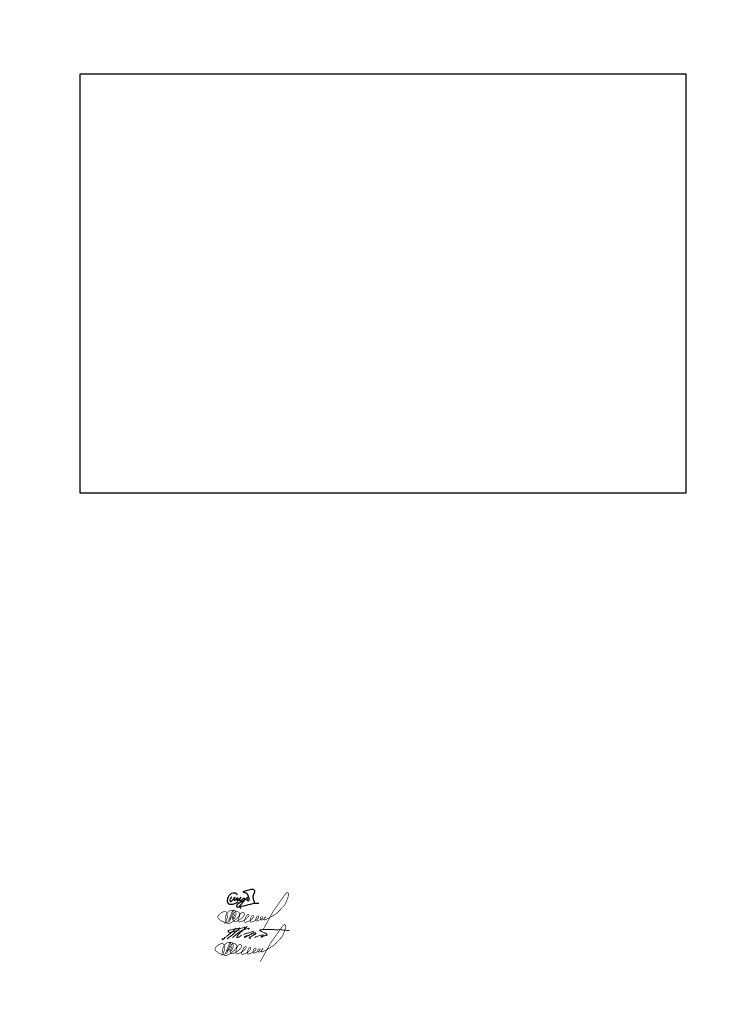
# Model space of a CAD drawing. Header units: millimetres. Extents: x 0 to 420, y 0 to 297.
# Tile 2 of 2: x 210 to 420, y 0 to 297. Entities that reach past the tile are written whole.
import ezdxf

# ---------------------------------------------------------------- set-up
doc = ezdxf.new("R2010")
doc.units = ezdxf.units.MM
doc.linetypes.add('K5LT32770', pattern=[0])
doc.linetypes.add('K5LT_THIN', pattern=[0])
doc.layers.add('Системный слой', color=7, linetype='Continuous')
picture_1 = doc.add_image_def('image1.png', size_in_pixel=(782, 542))

# ---------------------------------------------------------------- blocks, each defined once
blk = doc.blocks.new('U8')
at = {"layer": 'Системный слой', "color": 7, "linetype": 'K5LT32770', "lineweight": 30}
for points, knots in [([(275.6480295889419, 32.93018809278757), (275.5738980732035, 33.08664052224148), (275.4777443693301, 33.21484546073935), (275.3595684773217, 33.31480290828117), (275.2006669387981, 33.44920758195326), (274.9683006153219, 33.52954430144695), (274.7634155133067, 33.56480253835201), (274.4832791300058, 33.61301060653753), (274.1484045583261, 33.55010055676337), (273.8884168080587, 33.43980272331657), (273.5678075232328, 33.30378666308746), (273.2851054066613, 33.00341556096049), (273.0711103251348, 32.7186499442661), (272.8676321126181, 32.44787924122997), (272.6933062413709, 32.11644261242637), (272.6191879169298, 31.78595901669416), (272.5641081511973, 31.54036578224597), (272.5299664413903, 31.26083070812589), (272.5807264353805, 31.01672938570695), (272.6260930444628, 30.79856448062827), (272.712796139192, 30.52847333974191), (272.8691875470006, 30.39173031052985), (273.038755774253, 30.2434659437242), (273.3483937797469, 30.22278592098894), (273.5903403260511, 30.19942290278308), (273.9993368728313, 30.15992908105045), (274.4351583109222, 30.29819433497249), (274.830723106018, 30.43019179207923), (275.1813195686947, 30.5471836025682), (275.5178575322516, 30.70743977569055), (275.8403369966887, 30.91096031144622)], [0, 0, 0, 0, 1, 1, 1, 2, 2, 2, 3, 3, 3, 4, 4, 4, 5, 5, 5, 6, 6, 6, 7, 7, 7, 8, 8, 8, 9, 9, 9, 10, 10, 10, 10]), ([(273.9076475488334, 32.43980420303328), (273.8270821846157, 32.25896263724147), (273.7341336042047, 32.08588597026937), (273.6288018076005, 31.92057420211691), (273.5438988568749, 31.78732424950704), (273.3906127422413, 31.68197958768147), (273.3499560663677, 31.53595938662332), (273.3219653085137, 31.43542937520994), (273.2973362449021, 31.30046702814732), (273.3403406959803, 31.20903679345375), (273.3698558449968, 31.14628568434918), (273.4343941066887, 31.0738873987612), (273.4941866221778, 31.04557549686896), (273.5906331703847, 30.99990782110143), (273.7445077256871, 31.06518509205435), (273.8499553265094, 31.11288308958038), (274.0024346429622, 31.18185533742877), (274.1027235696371, 31.35382595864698), (274.2249547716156, 31.47826716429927), (274.4984287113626, 31.75668565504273), (275.0883858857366, 32.47783931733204), (275.0037997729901, 32.35326586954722), (274.9661659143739, 32.29784093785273), (274.7538908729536, 32.0957215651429), (274.6864925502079, 31.93980494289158), (274.6367240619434, 31.82467248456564), (274.5565584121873, 31.67019873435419), (274.5999542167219, 31.56480549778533), (274.6267981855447, 31.49961088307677), (274.699660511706, 31.41642894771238), (274.7634155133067, 31.39172883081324), (274.851495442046, 31.35760469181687), (274.9846882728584, 31.4346769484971), (275.0807227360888, 31.47826716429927), (275.3565250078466, 31.60345431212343), (275.6259435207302, 32.31813446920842), (275.6672603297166, 32.21865068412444), (275.6924292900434, 32.15804814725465), (275.5755543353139, 31.84195393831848), (275.5711066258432, 31.65134383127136), (275.5685752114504, 31.54285806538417), (275.532653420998, 31.37009790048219), (275.5903373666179, 31.32442123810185), (275.6468660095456, 31.27965939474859), (275.8176305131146, 31.3242181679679), (275.9076445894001, 31.37249809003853), (275.9782297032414, 31.41035709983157), (276.0309891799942, 31.48644229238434), (276.0903366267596, 31.54557475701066), (276.3304507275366, 31.78481906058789), (276.7428406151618, 32.38282576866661), (276.7345664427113, 32.33403512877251), (276.7282136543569, 32.29657439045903), (276.3734614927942, 31.91876553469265), (276.3211055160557, 31.67057457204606), (276.2978868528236, 31.56050762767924), (276.2479532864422, 31.40963981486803), (276.301874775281, 31.32442123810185), (276.3396198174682, 31.26476823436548), (276.4352179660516, 31.20482256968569), (276.5037975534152, 31.18980605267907), (276.6278410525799, 31.16264489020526), (276.7683847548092, 31.31923152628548), (276.8884123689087, 31.40134420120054), (277.0430025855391, 31.50710166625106), (277.1664951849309, 31.65605500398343), (277.3114886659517, 31.7763436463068), (277.3904402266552, 31.84184297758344), (277.4621300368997, 31.92059518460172), (277.5518729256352, 31.96865105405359), (277.5945684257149, 31.99151380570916), (277.6518291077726, 32.02953137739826), (277.6864881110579, 32.02634327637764), (277.7534118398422, 32.02018731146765), (277.7664887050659, 31.84565919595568), (277.773026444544, 31.75711290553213), (277.786162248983, 31.57920328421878), (277.6297679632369, 31.40524716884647), (277.5422575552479, 31.23788290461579), (277.4190230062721, 31.00219597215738), (277.2622462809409, 30.78315339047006), (277.1095658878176, 30.564806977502), (276.892647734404, 30.25459490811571), (276.6850679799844, 29.92423762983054), (276.4076438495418, 29.67057753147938), (276.2433884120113, 29.52039214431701), (276.0799878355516, 29.30190097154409), (275.8691831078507, 29.26673197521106), (275.7787880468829, 29.2516511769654), (275.6473279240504, 29.22794475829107), (275.5807219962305, 29.27634734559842), (275.5241492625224, 29.31745880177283), (275.4929775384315, 29.42096013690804), (275.4749529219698, 29.49750086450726), (275.4457518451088, 29.62150193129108), (275.4841545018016, 29.76920458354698), (275.5230297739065, 29.89173105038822), (275.587802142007, 30.09587957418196), (275.7505928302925, 30.28022507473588), (275.9076445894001, 30.43019179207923), (276.0456321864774, 30.56195438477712), (276.2229755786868, 30.65679268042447), (276.3884131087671, 30.75711438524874), (276.5891200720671, 30.87882355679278), (276.803789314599, 30.97758454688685), (277.0134121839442, 31.08403697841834), (277.1220400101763, 31.13920126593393), (277.2284554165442, 31.2000861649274), (277.3403347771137, 31.24749827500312), (277.4920439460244, 31.31178941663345), (277.6755843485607, 31.31494500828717), (277.8114879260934, 31.40134420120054), (277.9214985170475, 31.47128221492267), (278.0034912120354, 31.58755952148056), (278.0999490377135, 31.68018994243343), (278.332160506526, 31.90318736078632), (278.5094794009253, 32.21521963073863), (278.8018710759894, 32.34365049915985), (278.8424144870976, 32.36145889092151), (278.9169707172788, 32.39327661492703), (278.9268708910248, 32.39172735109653), (278.9410867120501, 32.38950273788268), (278.8227998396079, 32.31665578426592), (278.7730249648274, 32.27634290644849), (278.7166012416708, 32.23064509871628), (278.650818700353, 32.18847365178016), (278.6095636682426, 32.13211235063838), (278.5415747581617, 32.03922808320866), (278.5162949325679, 31.90190337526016), (278.5134099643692, 31.78595901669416), (278.5103946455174, 31.6647759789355), (278.5429027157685, 31.52916170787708), (278.5999482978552, 31.42057494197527), (278.6364679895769, 31.35105938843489), (278.682776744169, 31.25811340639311), (278.7441788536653, 31.22826753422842), (278.8241431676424, 31.1893990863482), (278.9800891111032, 31.22946542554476), (279.0518707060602, 31.28595975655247), (279.1300695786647, 31.34750468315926), (279.157759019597, 31.49473295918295), (279.1768705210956, 31.60326697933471), (279.2056766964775, 31.76685695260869), (279.1430168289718, 31.94516619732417), (279.1095629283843, 32.11288160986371), (279.0798140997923, 32.26202227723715), (279.046863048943, 32.41322133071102), (278.9941784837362, 32.55518864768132), (278.9292453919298, 32.73016165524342), (278.8308969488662, 32.89430621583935), (278.734563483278, 33.05518790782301), (278.6574988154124, 33.18388974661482), (278.6019521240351, 33.34510778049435), (278.4845638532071, 33.43018735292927), (278.4184448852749, 33.47810843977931), (278.3319702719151, 33.50387457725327), (278.253794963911, 33.53595642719), (278.1227014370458, 33.58975503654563), (277.985481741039, 33.62866451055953), (277.8499494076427, 33.67057161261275), (277.7162270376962, 33.7119190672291), (277.5776204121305, 33.73843050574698), (277.4461038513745, 33.78595605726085), (277.3812478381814, 33.80939278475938), (277.2613921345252, 33.83290107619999), (277.2537964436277, 33.86287902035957), (277.24478561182, 33.89844210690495), (277.3930904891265, 33.94970140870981), (277.4653345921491, 33.98787883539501), (277.6149589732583, 34.0669479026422), (277.7782167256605, 34.11949743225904), (277.9364877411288, 34.18018624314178), (278.4340455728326, 34.37097413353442), (278.9427858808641, 34.55253216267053), (279.4653316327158, 34.65133939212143), (279.6936322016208, 34.69450833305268), (279.9358690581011, 34.79072621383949), (280.1576383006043, 34.74749309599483), (280.2822756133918, 34.7231954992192), (280.4206402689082, 34.67818867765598), (280.5230223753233, 34.60326254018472), (280.6208881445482, 34.53164158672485), (280.728550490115, 34.42593867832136), (280.7634066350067, 34.31480142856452), (280.7955888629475, 34.21218984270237), (280.7576062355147, 34.08300773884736), (280.744175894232, 33.96864809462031), (280.7185172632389, 33.75016430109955), (280.6768077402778, 33.52518036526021), (280.5903299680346, 33.32441827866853), (280.5324038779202, 33.18994022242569), (280.4103895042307, 33.07882449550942), (280.3691764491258, 32.93980346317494), (280.3394852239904, 32.83964819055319), (280.3412283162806, 32.72848740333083), (280.3307149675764, 32.62249624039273), (280.3173977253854, 32.48823740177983), (280.2959124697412, 32.35240589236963), (280.3018688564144, 32.21865068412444), (280.3089162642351, 32.06039576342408), (280.3450230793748, 31.90056699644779), (280.3884071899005, 31.74749753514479), (280.4236728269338, 31.62307197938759), (280.4777692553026, 31.50376638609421), (280.5230223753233, 31.3821134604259), (280.5612122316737, 31.27944854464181), (280.604908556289, 31.17859716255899), (280.6384068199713, 31.074421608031), (280.6678934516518, 30.98272174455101), (280.7027443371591, 30.89029219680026), (280.71532978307, 30.79557586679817), (280.727462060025, 30.70427002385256), (280.727462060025, 30.6113214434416), (280.71532978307, 30.51673012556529)], [0, 0, 0, 0, 1, 1, 1, 2, 2, 2, 3, 3, 3, 4, 4, 4, 5, 5, 5, 6, 6, 6, 7, 7, 7, 8, 8, 8, 9, 9, 9, 10, 10, 10, 11, 11, 11, 12, 12, 12, 13, 13, 13, 14, 14, 14, 15, 15, 15, 16, 16, 16, 17, 17, 17, 18, 18, 18, 19, 19, 19, 20, 20, 20, 21, 21, 21, 22, 22, 22, 23, 23, 23, 24, 24, 24, 25, 25, 25, 26, 26, 26, 27, 27, 27, 28, 28, 28, 29, 29, 29, 30, 30, 30, 31, 31, 31, 32, 32, 32, 33, 33, 33, 34, 34, 34, 35, 35, 35, 36, 36, 36, 37, 37, 37, 38, 38, 38, 39, 39, 39, 40, 40, 40, 41, 41, 41, 42, 42, 42, 43, 43, 43, 44, 44, 44, 45, 45, 45, 46, 46, 46, 47, 47, 47, 48, 48, 48, 49, 49, 49, 50, 50, 50, 51, 51, 51, 52, 52, 52, 53, 53, 53, 54, 54, 54, 55, 55, 55, 56, 56, 56, 57, 57, 57, 58, 58, 58, 59, 59, 59, 60, 60, 60, 61, 61, 61, 62, 62, 62, 63, 63, 63, 64, 64, 64, 65, 65, 65, 66, 66, 66, 67, 67, 67, 68, 68, 68, 69, 69, 69, 70, 70, 70, 71, 71, 71, 71]), ([(276.8114894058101, 28.85327104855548), (276.5715540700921, 29.02453704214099), (276.427323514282, 29.17197272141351), (276.3787977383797, 29.29557808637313), (276.2545476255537, 29.61206927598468), (277.38218914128, 29.6264211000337), (277.8884108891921, 29.77634660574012), (278.5814720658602, 29.98160753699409), (279.2759591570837, 30.19543275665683), (279.9845616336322, 30.3340380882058), (280.4199317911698, 30.41919814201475), (280.8600706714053, 30.53038100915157), (281.3018673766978, 30.53596086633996), (281.5478266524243, 30.53906731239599), (281.7946211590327, 30.52304169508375), (282.0422508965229, 30.48788401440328)], [0, 0, 0, 0, 1, 1, 1, 2, 2, 2, 3, 3, 3, 4, 4, 4, 5, 5, 5, 5])]:
    blk.add_open_spline(points, degree=3, knots=knots, dxfattribs=at)
blk = doc.blocks.new('U9')
at = {"layer": 'Системный слой', "color": 7, "linetype": 'K5LT_THIN', "const_width": 0.18}
for points in [[(274.0496485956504, 17.59320270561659), (273.6694851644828, 16.62952065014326), (273.5900524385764, 16.44735359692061), (273.5302286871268, 16.24286150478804), (273.527079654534, 16.16421263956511), (273.5333777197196, 16.09499763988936), (273.5837543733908, 16.05724715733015), (273.6939380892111, 16.07297694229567), (273.7978320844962, 16.17679446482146), (273.9489537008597, 16.34668403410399), (274.0245059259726, 16.48510902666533), (274.0685845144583, 16.59522246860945), (274.3378413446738, 17.36682962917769), (274.3773666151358, 17.63769310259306), (274.3604248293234, 17.91420393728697), (274.2898329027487, 18.28264885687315), (274.2149782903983, 18.44721036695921), (274.0852354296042, 18.59182655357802), (273.9055813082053, 18.68159055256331), (273.6061633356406, 18.72148620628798), (273.3217178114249, 18.72148620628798), (273.0023418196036, 18.70153587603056), (272.6979301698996, 18.63172220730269), (272.5132907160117, 18.54694699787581), (272.2438178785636, 18.37240784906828), (271.9493852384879, 18.15797805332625), (271.8046696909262, 17.97845506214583), (271.615036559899, 17.67924505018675), (271.4635329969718, 17.41015260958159), (271.3180032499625, 17.02235102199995), (271.2165771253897, 16.68743097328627), (271.1759134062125, 16.35032587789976), (271.1994441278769, 15.84086668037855), (271.2465055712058, 15.40194457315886), (271.3641505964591, 15.03356945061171), (271.4818042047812, 14.89248537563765), (271.6700413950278, 14.77491861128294), (271.8504431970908, 14.72788893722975), (272.0073061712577, 14.72788893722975), (272.2583001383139, 14.76708119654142), (272.5406602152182, 14.82978575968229), (272.7681151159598, 14.90032284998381), (272.9485088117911, 14.99437719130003), (273.2073462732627, 15.11194395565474), (273.5315330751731, 15.30410861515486), (273.6381440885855, 15.38591545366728), (273.744755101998, 15.48103743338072), (273.9484551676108, 15.64844756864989), (274.5819473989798, 16.17595630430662), (274.8155759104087, 16.40942352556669), (275.0525944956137, 16.68349480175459), (275.2547157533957, 16.97449814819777), (275.3298526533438, 17.16221284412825), (275.3727927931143, 17.41428833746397), (275.3942631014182, 17.66100090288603), (275.367425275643, 17.82190060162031), (275.3244851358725, 17.9828003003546), (275.1903136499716, 18.11688506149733), (275.0453990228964, 18.20806091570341), (274.8414495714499, 18.25632780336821), (274.701902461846, 18.28314774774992), (274.433551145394, 18.28314774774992), (274.3047388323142, 18.28314774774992), (274.2627874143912, 18.27904694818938), (274.2067690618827, 18.26993733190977), (274.165083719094, 18.25301020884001), (274.1168838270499, 18.22958272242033), (274.0856176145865, 18.20094185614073), (274.0022466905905, 18.12022757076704), (273.9292948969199, 18.03300785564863), (273.8160782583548, 17.89425855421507), (273.7085781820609, 17.73444145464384), (273.6194408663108, 17.56151866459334), (273.5407808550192, 17.38859587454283), (273.4314363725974, 17.07648479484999), (273.3555181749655, 16.84228425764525), (273.3290961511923, 16.59458887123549), (273.3477495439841, 16.14724063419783), (273.4015742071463, 15.92930864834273), (273.4755564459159, 15.66593837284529), (273.5541580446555, 15.51807951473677), (273.6251822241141, 15.41890155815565), (273.6889611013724, 15.33239531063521), (273.7436333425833, 15.2891471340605), (273.8169425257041, 15.25120210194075), (273.8585117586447, 15.23841571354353), (273.9384346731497, 15.22121423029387), (274.0113614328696, 15.21963279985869), (274.1223428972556, 15.21963279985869), (274.2317372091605, 15.25131684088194), (274.4093142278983, 15.30359977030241), (274.9861982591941, 15.6012831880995), (275.8079362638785, 16.11432933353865), (276.0981231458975, 16.35250597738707), (276.3000033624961, 16.55226867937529), (276.5434530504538, 16.82916861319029), (276.7639036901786, 17.14530568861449), (276.8799865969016, 17.36162626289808), (276.9027198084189, 17.41183387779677), (276.9168282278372, 17.48230105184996), (276.9135711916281, 17.56036126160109), (276.9038081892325, 17.63191103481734), (276.8773113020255, 17.71965455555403), (276.8336065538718, 17.81383364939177), (276.7871683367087, 17.86979335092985), (276.6950729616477, 17.94673108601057), (276.6352575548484, 17.98336404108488), (276.5522852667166, 18.01228928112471), (276.4770320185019, 18.01807134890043), (276.3882766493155, 18.01614564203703), (276.2686458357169, 18.01035856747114), (276.1798904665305, 17.98336404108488), (276.0969181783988, 17.94673108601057), (276.0255285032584, 17.9100931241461), (275.8907671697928, 17.80692415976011), (275.7636500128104, 17.68966173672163), (275.6836024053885, 17.58271622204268), (275.6257975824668, 17.47680335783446), (275.513428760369, 17.2262843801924), (275.4318273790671, 16.98167210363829), (275.2849598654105, 16.56854223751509), (275.221255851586, 16.29830234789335), (275.1779917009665, 16.03409897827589), (275.1683784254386, 15.69784193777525), (275.1772604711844, 15.54517882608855), (275.2033088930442, 15.41974967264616), (275.232954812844, 15.32876842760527), (275.2564521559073, 15.28179358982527), (275.3034637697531, 15.22894691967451), (275.3401890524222, 15.20105939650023), (275.39600784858, 15.18637728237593), (275.476803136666, 15.18344383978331), (275.5700617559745, 15.19768696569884), (276.1233902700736, 15.36620455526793), (276.7267878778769, 15.63741230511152), (277.5138278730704, 16.15792667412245), (277.7520511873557, 16.38482361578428), (277.9753933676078, 16.62660222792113), (278.1940077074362, 16.91875302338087), (278.263079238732, 17.10282581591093), (278.263079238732, 17.23102372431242), (278.262331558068, 17.28983205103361), (278.2519536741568, 17.33530520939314), (278.2399724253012, 17.36243450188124), (278.2176216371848, 17.39036196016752), (278.1824916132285, 17.42386692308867), (278.1401746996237, 17.4493997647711), (278.105044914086, 17.46456080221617), (278.0688679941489, 17.46653139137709), (277.9989324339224, 17.4620214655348), (277.9290049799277, 17.43384456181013), (277.8622434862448, 17.39465730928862), (277.8001096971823, 17.33574425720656), (277.7315948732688, 17.24976676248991), (277.6225660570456, 17.09685420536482), (277.4992128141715, 16.91423809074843), (277.380429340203, 16.72705226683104), (277.2662072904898, 16.49877345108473), (277.1417573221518, 16.22410350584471), (277.0267210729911, 15.97693699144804), (276.9749487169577, 15.81024527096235), (276.9346838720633, 15.57457798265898), (276.9346838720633, 15.38489275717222), (276.9519413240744, 15.21245389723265), (276.9836147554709, 15.17887907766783), (277.0373233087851, 15.12322365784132), (277.0771060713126, 15.10136264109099), (277.1427460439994, 15.08148216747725), (277.2203174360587, 15.07751106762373), (277.3317061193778, 15.08943432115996), (277.4411087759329, 15.12322365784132), (277.9314811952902, 15.28267663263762), (278.2637606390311, 15.44269829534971), (278.7567501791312, 15.74159895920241), (279.0856066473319, 15.9768621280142), (279.2590456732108, 16.13532232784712), (279.417620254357, 16.32844984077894), (279.5663736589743, 16.5470902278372), (279.6432140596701, 16.68838387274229), (279.6616597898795, 16.81738996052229), (279.6678331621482, 16.90837126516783), (279.664800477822, 16.96436088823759), (279.6405719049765, 17.02035051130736), (279.5966594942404, 17.07331686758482), (279.5254858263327, 17.11720358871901), (279.4785407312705, 17.12628328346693), (279.3876751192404, 17.13082313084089), (279.3346730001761, 17.12930649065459), (279.2604747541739, 17.10358410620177), (279.2059603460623, 17.07180529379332), (279.1650725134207, 17.04002642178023), (279.1144631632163, 16.96698998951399), (279.048856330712, 16.86866014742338), (278.9777906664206, 16.73208099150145), (278.868454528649, 16.49717205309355), (278.8083148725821, 16.33328401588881), (278.7427166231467, 16.09291231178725), (278.7099130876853, 15.83068948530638), (278.6825769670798, 15.59578048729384), (278.6871052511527, 15.46296292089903), (278.7005739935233, 15.39029562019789), (278.7167347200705, 15.32570027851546), (278.7355874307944, 15.27725374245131), (278.7544403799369, 15.22611826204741), (278.7975300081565, 15.1776717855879), (278.916039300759, 15.14806305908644), (279.0937989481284, 15.17497777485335), (279.51492531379, 15.28372430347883), (279.8167196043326, 15.4057111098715), (280.3571444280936, 15.70982509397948), (280.6645224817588, 15.94446467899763), (280.9121430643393, 16.1663079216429), (281.1357842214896, 16.37504052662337), (281.2070909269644, 16.51459300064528), (281.2249217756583, 16.72243761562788), (281.2109213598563, 16.82064270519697), (281.1874986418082, 16.87183802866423), (281.1318708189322, 16.92011492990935), (281.0235481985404, 16.94059407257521), (280.9327905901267, 16.94644599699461), (280.8552022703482, 16.94351756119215), (280.7907920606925, 16.91572480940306), (280.7424844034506, 16.88647031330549), (280.6809323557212, 16.81191223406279), (280.6035187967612, 16.68667268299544), (280.4929776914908, 16.47797005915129), (280.4001594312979, 16.2484190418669), (280.3537543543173, 16.07915311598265), (280.3031867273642, 15.91609823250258), (280.2812181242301, 15.77730899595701), (280.2800796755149, 15.71840589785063), (280.2925513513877, 15.65044307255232), (280.3220229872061, 15.6062670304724), (280.3990376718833, 15.51920699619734), (280.478885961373, 15.45536994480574), (280.561010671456, 15.4371357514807), (280.7321148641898, 15.46904927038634), (280.9921904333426, 15.56707977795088), (281.4323523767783, 15.75222515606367), (281.7684040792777, 15.90721809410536), (282.0355256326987, 16.07655888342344), (282.2509411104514, 16.23442041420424), (282.4106789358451, 16.37954544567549), (282.4563694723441, 16.47339528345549), (282.4563694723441, 16.53934257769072), (282.4233749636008, 16.60528993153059), (282.380218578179, 16.65094768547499), (282.3091529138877, 16.68645315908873), (282.2228570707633, 16.7168900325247), (282.111169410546, 16.72957664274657), (282.0375612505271, 16.72196363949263), (281.9791832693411, 16.7168900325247), (281.9055751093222, 16.6788452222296), (281.8268903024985, 16.56977945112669), (281.79897244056, 16.49115049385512), (281.7786656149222, 16.37447678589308), (281.7786656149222, 16.27301895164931), (281.79897244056, 16.12590342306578), (281.814202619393, 15.99400877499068), (281.8370435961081, 15.9052325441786), (281.8573504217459, 15.8443588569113), (281.887810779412, 15.80631404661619), (281.9233477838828, 15.78095083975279), (281.9868024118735, 15.77080356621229), (282.1314764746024, 15.76826923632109), (282.2812352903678, 15.79109811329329), (282.4411392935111, 15.87226140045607), (282.5832789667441, 15.9610375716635), (282.7620356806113, 16.08360313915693), (282.9215241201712, 16.22336518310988), (283.0687406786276, 16.36312222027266), (283.2625778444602, 16.60340916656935), (283.2944756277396, 16.66225236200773), (283.30673964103, 16.72845410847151), (283.2846627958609, 16.75542372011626), (283.2282291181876, 16.75297420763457), (283.1791570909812, 16.71864610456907), (283.1129022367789, 16.6230202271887), (282.9975834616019, 16.45138954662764), (282.8847158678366, 16.24297624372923), (282.8356438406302, 16.14735537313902), (282.8184693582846, 16.00023978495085), (282.8331926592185, 15.92913400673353), (282.8596480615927, 15.87747472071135), (282.8834779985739, 15.84057735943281), (282.9210339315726, 15.81381725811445), (282.958191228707, 15.80064177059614), (283.0265067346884, 15.7994444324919), (283.0960269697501, 15.82100116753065), (283.3821838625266, 15.9310247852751), (283.9012134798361, 16.16099983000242), (284.5508332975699, 16.54327380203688), (285.7235623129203, 17.19323837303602), (286.3406694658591, 17.57370137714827), (286.750105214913, 17.90846675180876), (287.3456593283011, 18.49120187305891), (288.0445922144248, 19.23560994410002), (288.8936329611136, 20.10900413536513), (289.268204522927, 20.7079030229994), (289.7426653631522, 21.83083349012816), (289.9489825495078, 22.31609189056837), (290.0785177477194, 22.79932975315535), (290.1562305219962, 23.19627588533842), (290.1829851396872, 23.51028775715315), (290.1829851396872, 23.65058356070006), (290.1446977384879, 23.82063775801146), (290.0596152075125, 23.95242768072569), (289.9277284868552, 24.01194935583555), (289.7873337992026, 24.01619988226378), (289.6937428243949, 24.00344341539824), (289.6001435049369, 23.96518408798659), (289.4810193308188, 23.87165355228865), (289.3959367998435, 23.78237348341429), (289.2342711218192, 23.5613034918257), (286.5076943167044, 19.70571225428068), (285.9951623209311, 18.9841031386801), (285.5378924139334, 18.30819665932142), (282.5458307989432, 12.86337410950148)], [(273.6641176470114, 18.55496906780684), (273.4827850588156, 18.53798210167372), (273.4091103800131, 18.50400316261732), (273.2731109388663, 18.37942218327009), (273.1371114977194, 18.12460279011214), (272.7404382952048, 17.10531025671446), (272.2436266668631, 15.78164928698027), (272.0415137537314, 15.34961175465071), (271.9086385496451, 15.19469862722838), (271.601360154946, 15.0314841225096), (271.4590378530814, 14.99860775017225), (271.2486575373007, 14.99616318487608), (270.9893463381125, 15.05483680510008), (270.737371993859, 15.13306164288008), (270.4462626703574, 15.24307029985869), (270.2146282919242, 15.35767864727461), (269.9899984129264, 15.46473395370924), (269.7895637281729, 15.61323141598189), (269.585664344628, 15.7824475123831), (269.3714037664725, 15.95512085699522), (269.1398607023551, 16.12433689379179), (268.9899190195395, 16.27780323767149), (268.9159537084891, 16.39519542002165), (268.8724401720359, 16.54736965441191), (268.8767939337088, 16.70824437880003), (268.9420600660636, 16.8952057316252), (269.0638845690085, 17.0995531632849), (269.4048801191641, 17.50432675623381), (269.7240067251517, 17.80402063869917), (270.0777481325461, 18.02687161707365), (270.5160654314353, 18.21898144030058), (270.8020230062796, 18.30396115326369), (270.9797993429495, 18.3274635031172), (271.0728753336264, 18.32347744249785), (271.1699393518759, 18.30487411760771), (271.3082154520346, 18.24110191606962), (271.4160893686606, 18.16704272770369), (271.5257163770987, 18.03482877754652), (271.6315630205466, 17.80061327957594), (271.6882708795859, 17.42284917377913), (271.7222874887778, 17.13197052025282), (271.7350912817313, 16.74484741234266), (271.7217307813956, 16.53453337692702), (271.661599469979, 16.27080392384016), (271.5750294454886, 15.94614594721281), (271.492140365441, 15.72044133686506), (271.3408194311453, 15.35911047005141), (271.2094395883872, 15.12607228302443), (270.8875544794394, 14.67969184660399)], [(273.6609686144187, 18.54985552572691), (272.3357885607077, 15.13290202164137)], [(272.1663294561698, 16.04075908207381), (273.0751274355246, 16.47896283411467)]]:
    blk.add_lwpolyline(points, dxfattribs=at)
blk = doc.blocks.new('U10')
at = {"layer": 'Системный слой', "color": 7, "linetype": 'K5LT_THIN', "lineweight": 18}
blk.add_arc((253.2757163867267, 46.08685816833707), 32.6329467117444, 306.17976253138, 315.0279867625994, dxfattribs=at)
for points, knots in [([(271.1192205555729, 19.81577042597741), (271.1038658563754, 19.78222842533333), (271.0695479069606, 19.70726162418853), (271.0177368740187, 19.57224515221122), (271.1954487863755, 19.43143747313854), (271.533511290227, 19.73846738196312), (271.8756135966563, 20.17808190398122), (272.5340593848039, 20.60864180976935), (273.1902385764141, 21.19206302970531), (273.9202990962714, 21.75737657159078), (274.6524616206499, 22.37156868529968), (275.0712306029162, 22.79341511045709), (275.2649407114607, 22.9885487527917)], [0, 0, 0, 0, 0.1136526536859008, 0.2540151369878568, 0.3767067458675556, 0.6606791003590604, 1.362779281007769, 2.210229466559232, 2.93150383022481, 4.01501653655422, 4.972839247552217, 5.797245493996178, 5.797245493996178, 5.797245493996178, 5.797245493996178]), ([(276.1205421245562, 22.38479224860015), (275.5905901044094, 22.24182860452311), (274.6896897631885, 21.99879529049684), (273.6918524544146, 21.69097878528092), (273.0372481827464, 21.69406451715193), (272.8065322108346, 22.00236834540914), (272.9502251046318, 22.33503174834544), (273.3505802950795, 22.36671138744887), (273.8314175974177, 22.51399524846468), (274.6642310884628, 22.63306194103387), (275.8218655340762, 22.94826541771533), (276.9390693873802, 22.8302436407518), (277.8824516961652, 23.46451623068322), (278.1505065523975, 23.11486214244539), (278.0120735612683, 23.05934639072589), (277.9054087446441, 23.01657062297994)], [0, 0, 0, 0, 1.640413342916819, 2.788646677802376, 3.181002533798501, 3.475016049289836, 3.785470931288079, 4.050236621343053, 4.60441585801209, 5.320543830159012, 6.566646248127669, 8.105836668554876, 8.942503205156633, 9.01600083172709, 9.26277644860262, 9.26277644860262, 9.26277644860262, 9.26277644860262]), ([(274.1137958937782, 20.14011043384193), (274.5246211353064, 20.48121800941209), (275.2652988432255, 21.09620158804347), (276.3464018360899, 21.86929155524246), (277.3076841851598, 22.49157594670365), (278.2594911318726, 22.67646785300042), (278.8188263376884, 22.88037703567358), (279.1079993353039, 22.92853956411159), (279.1585585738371, 22.90243314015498), (279.1712769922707, 22.82210748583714), (279.0634655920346, 22.75098197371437), (278.994240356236, 22.6664706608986), (278.9411378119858, 22.60713050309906), (278.9292407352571, 22.59383595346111)], [0, 0, 0, 0, 1.600080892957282, 2.884789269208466, 3.99916787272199, 4.989608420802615, 5.748813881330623, 5.808954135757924, 5.844678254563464, 5.908099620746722, 6.008556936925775, 6.193432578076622, 6.246810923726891, 6.246810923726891, 6.246810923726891, 6.246810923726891]), ([(276.6640790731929, 21.78869819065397), (276.4389057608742, 21.56321254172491), (276.057940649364, 21.18171899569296), (275.61594647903, 20.70404633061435), (275.2476012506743, 19.64783828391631), (276.1659147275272, 20.3089418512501), (276.873760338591, 20.81852737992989)], [0, 0, 0, 0, 0.943721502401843, 1.596658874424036, 2.060412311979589, 3.620108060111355, 3.620108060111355, 3.620108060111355, 3.620108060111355]), ([(278.5510920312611, 23.49756201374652), (278.2589926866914, 23.21224578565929), (277.6726171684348, 22.63948705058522), (277.0598766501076, 22.09502426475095), (276.7523690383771, 21.8217822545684)], [0, 0, 0, 0, 1.224779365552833, 2.458686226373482, 2.458686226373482, 2.458686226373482, 2.458686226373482]), ([(277.4806576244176, 21.09412648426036), (277.792158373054, 21.20423383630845), (278.3023451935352, 21.38457150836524), (279.0154256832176, 21.59307655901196), (279.5777253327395, 21.72639265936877), (280.0411850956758, 21.88241428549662), (280.382002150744, 21.96322784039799), (280.6692028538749, 21.80596128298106), (280.4570061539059, 21.47784029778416), (279.9266116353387, 21.23918006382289), (279.018906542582, 20.72256358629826), (278.4398368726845, 20.57075089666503), (277.6277375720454, 20.06532659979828), (278.1014901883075, 20.64518364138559), (278.7685446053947, 20.68500086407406), (279.8234815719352, 21.26656729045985), (280.4961423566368, 21.51850972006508), (281.3229539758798, 21.59349496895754), (281.0588701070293, 21.11387511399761), (280.6206183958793, 21.0573831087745), (280.23135873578, 20.59238921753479), (279.6825564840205, 20.45565704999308), (279.3623292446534, 20.25479223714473), (279.1254211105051, 20.05943762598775), (279.3462938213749, 19.79663825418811), (279.5586040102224, 19.87191424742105), (279.7097571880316, 19.92550661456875)], [0, 0, 0, 0, 0.9909634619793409, 1.623034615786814, 2.227872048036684, 2.723592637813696, 3.088374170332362, 3.278162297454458, 3.505493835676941, 3.998109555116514, 5.147712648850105, 6.302848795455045, 6.63349506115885, 6.869523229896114, 7.817375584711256, 8.90398493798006, 10.18180615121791, 10.43655857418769, 10.7724889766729, 11.22154742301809, 11.80402726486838, 12.45601227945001, 12.8325512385, 13.02892191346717, 13.20328184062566, 13.63422273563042, 13.63422273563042, 13.63422273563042, 13.63422273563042]), ([(280.930302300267, 20.20168662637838), (281.127282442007, 20.28651170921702), (281.5244046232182, 20.45752347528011), (282.0813510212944, 20.65457223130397), (282.6867855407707, 20.84705640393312), (283.0404424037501, 20.9005492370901), (283.4200331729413, 20.99475744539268), (283.4407126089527, 20.82164878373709), (283.2389746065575, 20.71242800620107), (283.1710678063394, 20.43062837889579), (283.0201711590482, 20.28165473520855), (282.7135655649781, 20.17520339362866), (282.864201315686, 20.4014414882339), (283.0661749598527, 20.45303508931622), (283.3585404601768, 20.58829572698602), (283.740130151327, 20.61720202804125), (284.0881024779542, 20.74893016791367), (284.3460791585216, 20.81473335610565), (284.5878604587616, 20.8317493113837), (284.5364403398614, 21.08342973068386), (284.3676671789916, 21.26517997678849), (284.0210497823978, 21.41034747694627), (283.6644090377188, 21.64128292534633), (283.2631835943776, 21.7861501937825), (282.9508899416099, 21.9637119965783), (282.6732322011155, 22.08055416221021), (282.5046421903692, 22.2135870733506), (282.3764094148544, 22.33952521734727), (282.473980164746, 22.53272886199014), (282.7960362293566, 22.48766456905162), (283.2504980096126, 22.54310277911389), (284.472271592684, 22.49957633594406), (285.8700092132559, 22.56763665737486), (287.3488922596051, 22.48021741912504), (288.3058041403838, 22.54449935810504), (289.1173692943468, 22.44410983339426), (289.8653119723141, 22.33067732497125), (290.462470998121, 22.33348772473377), (290.936873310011, 22.26501116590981), (291.1669616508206, 22.2485195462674), (291.2772230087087, 22.24061654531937)], [0, 0, 0, 0, 0.6416303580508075, 1.293560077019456, 1.794076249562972, 2.471832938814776, 2.611862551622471, 2.671967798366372, 2.913963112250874, 3.197799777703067, 3.472127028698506, 3.653660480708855, 3.783752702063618, 4.02206151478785, 4.33701123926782, 4.714930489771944, 5.169514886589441, 5.417603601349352, 5.569150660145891, 5.768386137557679, 5.982635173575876, 6.339041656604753, 6.859113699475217, 7.263982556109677, 7.608077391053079, 7.940186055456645, 8.151130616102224, 8.270541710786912, 8.42941520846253, 8.641048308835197, 9.14718134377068, 9.852257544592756, 12.26392269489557, 13.36561065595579, 14.28805013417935, 15.1318853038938, 15.81143494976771, 16.55596823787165, 16.9162960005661, 17.24785928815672, 17.24785928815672, 17.24785928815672, 17.24785928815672])]:
    blk.add_open_spline(points, degree=3, knots=knots, dxfattribs=at)
blk = doc.blocks.new('U11')
at = {"layer": 'Системный слой', "color": 7, "linetype": 'K5LT_THIN', "const_width": 0.18}
for points in [[(274.8870010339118, 27.25592024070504), (274.5068376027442, 26.29223818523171), (274.4274048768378, 26.11007113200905), (274.3675811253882, 25.90557903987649), (274.3644320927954, 25.82693017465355), (274.370730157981, 25.7577151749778), (274.4211068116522, 25.7199646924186), (274.5312905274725, 25.73569447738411), (274.6351845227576, 25.8395119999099), (274.7863061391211, 26.00940156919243), (274.861858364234, 26.14782656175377), (274.9059369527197, 26.2579400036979), (275.1751937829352, 27.02954716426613), (275.2147190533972, 27.30041063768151), (275.1977772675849, 27.57692147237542), (275.1271853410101, 27.9453663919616), (275.0523307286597, 28.10992790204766), (274.9225878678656, 28.25454408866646), (274.7429337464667, 28.34430808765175), (274.443515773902, 28.38420374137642), (274.1590702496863, 28.38420374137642), (273.839694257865, 28.36425341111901), (273.535282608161, 28.29443974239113), (273.3506431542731, 28.20966453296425), (273.081170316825, 28.03512538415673), (272.7867376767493, 27.82069558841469), (272.6420221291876, 27.64117259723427), (272.4523889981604, 27.3419625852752), (272.3008854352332, 27.07287014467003), (272.1553556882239, 26.6850685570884), (272.0539295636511, 26.35014850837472), (272.0132658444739, 26.01304341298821), (272.0367965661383, 25.503584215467), (272.0838580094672, 25.0646621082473), (272.2015030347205, 24.69628698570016), (272.3191566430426, 24.55520291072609), (272.5073938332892, 24.43763614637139), (272.6877956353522, 24.3906064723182), (272.8446586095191, 24.3906064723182), (273.0956525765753, 24.42979873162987), (273.3780126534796, 24.49250329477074), (273.6054675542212, 24.56304038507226), (273.7858612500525, 24.65709472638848), (274.0446987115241, 24.77466149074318), (274.3688855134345, 24.96682615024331), (274.4754965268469, 25.04863298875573), (274.5821075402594, 25.14375496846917), (274.7858076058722, 25.31116510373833), (275.4192998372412, 25.83867383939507), (275.6529283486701, 26.07214106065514), (275.8899469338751, 26.34621233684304), (276.0920681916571, 26.63721568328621), (276.1672050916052, 26.8249303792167), (276.2101452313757, 27.07700587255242), (276.2316155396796, 27.32371843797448), (276.2047777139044, 27.48461813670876), (276.1618375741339, 27.64551783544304), (276.027666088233, 27.77960259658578), (275.8827514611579, 27.87077845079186), (275.6788020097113, 27.91904533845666), (275.5392549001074, 27.94586528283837), (275.2709035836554, 27.94586528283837), (275.1420912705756, 27.94586528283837), (275.1001398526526, 27.94176448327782), (275.0441215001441, 27.93265486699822), (275.0024361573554, 27.91572774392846), (274.9542362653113, 27.89230025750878), (274.9229700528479, 27.86365939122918), (274.8395991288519, 27.78294510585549), (274.7666473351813, 27.69572539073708), (274.6534306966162, 27.55697608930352), (274.5459306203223, 27.39715898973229), (274.4567933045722, 27.22423619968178), (274.3781332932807, 27.05131340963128), (274.2687888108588, 26.73920232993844), (274.1928706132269, 26.50500179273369), (274.1664485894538, 26.25730640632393), (274.1851019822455, 25.80995816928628), (274.2389266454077, 25.59202618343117), (274.3129088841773, 25.32865590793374), (274.3915104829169, 25.18079704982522), (274.4625346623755, 25.0816190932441), (274.5263135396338, 24.99511284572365), (274.5809857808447, 24.95186466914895), (274.6542949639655, 24.9139196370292), (274.6958641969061, 24.90113324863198), (274.7757871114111, 24.88393176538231), (274.848713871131, 24.88235033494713), (274.959695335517, 24.88235033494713), (275.0690896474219, 24.91403437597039), (275.2466666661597, 24.96631730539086), (275.8235506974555, 25.26400072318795), (276.6452887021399, 25.7770468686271), (276.935475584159, 26.01522351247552), (277.1373558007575, 26.21498621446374), (277.3808054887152, 26.49188614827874), (277.60125612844, 26.80802322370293), (277.717339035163, 27.02434379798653), (277.7400722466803, 27.07455141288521), (277.7541806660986, 27.14501858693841), (277.7509236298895, 27.22307879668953), (277.7411606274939, 27.29462856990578), (277.7146637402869, 27.38237209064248), (277.6709589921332, 27.47655118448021), (277.6245207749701, 27.5325108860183), (277.5324253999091, 27.60944862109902), (277.4726099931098, 27.64608157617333), (277.389637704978, 27.67500681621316), (277.3143844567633, 27.68078888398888), (277.2256290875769, 27.67886317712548), (277.1059982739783, 27.67307610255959), (277.0172429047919, 27.64608157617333), (276.9342706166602, 27.60944862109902), (276.8628809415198, 27.57281065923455), (276.7281196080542, 27.46964169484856), (276.6010024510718, 27.35237927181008), (276.5209548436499, 27.24543375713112), (276.4631500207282, 27.1395208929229), (276.3507811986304, 26.88900191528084), (276.2691798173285, 26.64438963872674), (276.1223123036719, 26.23125977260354), (276.0586082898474, 25.9610198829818), (276.0153441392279, 25.69681651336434), (276.0057308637, 25.3605594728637), (276.0146129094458, 25.20789636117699), (276.0406613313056, 25.08246720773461), (276.0703072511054, 24.99148596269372), (276.0938045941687, 24.94451112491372), (276.1408162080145, 24.89166445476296), (276.1775414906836, 24.86377693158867), (276.2333602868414, 24.84909481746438), (276.3141555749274, 24.84616137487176), (276.4074141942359, 24.86040450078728), (276.960742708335, 25.02892209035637), (277.5641403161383, 25.30012984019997), (278.3511803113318, 25.8206442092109), (278.5894036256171, 26.04754115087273), (278.8127458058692, 26.28931976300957), (279.0313601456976, 26.58147055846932), (279.1004316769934, 26.76554335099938), (279.1004316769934, 26.89374125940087), (279.0996839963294, 26.95254958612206), (279.0893061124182, 26.99802274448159), (279.0773248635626, 27.02515203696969), (279.0549740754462, 27.05307949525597), (279.0198440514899, 27.08658445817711), (278.9775271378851, 27.11211729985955), (278.9423973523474, 27.12727833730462), (278.9062204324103, 27.12924892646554), (278.8362848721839, 27.12473900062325), (278.7663574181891, 27.09656209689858), (278.6995959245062, 27.05737484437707), (278.6374621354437, 26.998461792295), (278.5689473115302, 26.91248429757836), (278.459918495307, 26.75957174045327), (278.3365652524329, 26.57695562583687), (278.2177817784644, 26.38976980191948), (278.1035597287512, 26.16149098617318), (277.9791097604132, 25.88682104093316), (277.8640735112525, 25.63965452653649), (277.8123011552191, 25.4729628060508), (277.7720363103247, 25.23729551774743), (277.7720363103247, 25.04761029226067), (277.7892937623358, 24.8751714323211), (277.8209671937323, 24.84159661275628), (277.8746757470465, 24.78594119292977), (277.914458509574, 24.76408017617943), (277.9800984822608, 24.74419970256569), (278.0576698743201, 24.74022860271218), (278.1690585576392, 24.7521518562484), (278.2784612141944, 24.78594119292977), (278.7688336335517, 24.94539416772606), (279.1011130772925, 25.10541583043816), (279.5941026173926, 25.40431649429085), (279.9229590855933, 25.63957966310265), (280.0963981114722, 25.79803986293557), (280.2549726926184, 25.99116737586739), (280.4037260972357, 26.20980776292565), (280.4805664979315, 26.35110140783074), (280.4990122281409, 26.48010749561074), (280.5051856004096, 26.57108880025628), (280.5021529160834, 26.62707842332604), (280.4779243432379, 26.6830680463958), (280.4340119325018, 26.73603440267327), (280.3628382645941, 26.77992112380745), (280.3158931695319, 26.78900081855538), (280.2250275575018, 26.79354066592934), (280.1720254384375, 26.79202402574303), (280.0978271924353, 26.76630164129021), (280.0433127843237, 26.73452282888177), (280.0024249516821, 26.70274395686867), (279.9518156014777, 26.62970752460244), (279.8862087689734, 26.53137768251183), (279.815143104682, 26.3947985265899), (279.7058069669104, 26.159889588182), (279.6456673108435, 25.99600155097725), (279.5800690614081, 25.75562984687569), (279.5472655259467, 25.49340702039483), (279.5199294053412, 25.25849802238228), (279.5244576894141, 25.12568045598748), (279.5379264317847, 25.05301315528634), (279.5540871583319, 24.9884178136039), (279.5729398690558, 24.93997127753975), (279.5917928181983, 24.88883579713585), (279.6348824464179, 24.84038932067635), (279.7533917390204, 24.81078059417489), (279.9311513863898, 24.83769530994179), (280.3522777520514, 24.94644183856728), (280.654072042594, 25.06842864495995), (281.194496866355, 25.37254262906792), (281.5018749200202, 25.60718221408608), (281.7494955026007, 25.82902545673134), (281.973136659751, 26.03775806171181), (282.0444433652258, 26.17731053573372), (282.0622742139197, 26.38515515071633), (282.0482737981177, 26.48336024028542), (282.0248510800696, 26.53455556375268), (281.9692232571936, 26.58283246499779), (281.8609006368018, 26.60331160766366), (281.7701430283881, 26.60916353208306), (281.6925547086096, 26.6062350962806), (281.6281444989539, 26.57844234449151), (281.5798368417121, 26.54918784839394), (281.5182847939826, 26.47462976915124), (281.4408712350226, 26.34939021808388), (281.3303301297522, 26.14068759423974), (281.2375118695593, 25.91113657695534), (281.1911067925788, 25.7418706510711), (281.1405391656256, 25.57881576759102), (281.1185705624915, 25.44002653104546), (281.1174321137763, 25.38112343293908), (281.1299037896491, 25.31316060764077), (281.1593754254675, 25.26898456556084), (281.2363901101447, 25.18192453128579), (281.3162383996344, 25.11808747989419), (281.3983631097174, 25.09985328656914), (281.5694673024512, 25.13176680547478), (281.829542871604, 25.22979731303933), (282.2697048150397, 25.41494269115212), (282.6057565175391, 25.56993562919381), (282.8728780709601, 25.73927641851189), (283.0882935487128, 25.89713794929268), (283.2480313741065, 26.04226298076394), (283.2937219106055, 26.13611281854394), (283.2937219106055, 26.20206011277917), (283.2607274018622, 26.26800746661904), (283.2175710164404, 26.31366522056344), (283.1465053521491, 26.34917069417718), (283.0602095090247, 26.37960756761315), (282.9485218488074, 26.39229417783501), (282.8749136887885, 26.38468117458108), (282.8165357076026, 26.37960756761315), (282.7429275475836, 26.34156275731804), (282.6642427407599, 26.23249698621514), (282.6363248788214, 26.15386802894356), (282.6160180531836, 26.03719432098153), (282.6160180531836, 25.93573648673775), (282.6363248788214, 25.78862095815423), (282.6515550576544, 25.65672631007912), (282.6743960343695, 25.56795007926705), (282.6947028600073, 25.50707639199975), (282.7251632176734, 25.46903158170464), (282.7607002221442, 25.44366837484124), (282.8241548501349, 25.43352110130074), (282.9688289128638, 25.43098677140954), (283.1185877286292, 25.45381564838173), (283.2784917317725, 25.53497893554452), (283.4206314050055, 25.62375510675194), (283.5993881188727, 25.74632067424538), (283.7588765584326, 25.88608271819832), (283.9060931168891, 26.0258397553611), (284.0999302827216, 26.2661267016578), (284.131828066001, 26.32496989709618), (284.1440920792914, 26.39117164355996), (284.1220152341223, 26.4181412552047), (284.065581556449, 26.41569174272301), (284.0165095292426, 26.38136363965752), (283.9502546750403, 26.28573776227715), (283.8349358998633, 26.11410708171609), (283.722068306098, 25.90569377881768), (283.6729962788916, 25.81007290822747), (283.655821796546, 25.6629573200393), (283.6705450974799, 25.59185154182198), (283.6970004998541, 25.54019225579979), (283.7208304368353, 25.50329489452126), (283.758386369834, 25.4765347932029), (283.7955436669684, 25.46335930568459), (283.8638591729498, 25.46216196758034), (283.9333794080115, 25.4837187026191), (284.219536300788, 25.59374232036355), (284.7385659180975, 25.82371736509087), (285.3881857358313, 26.20599133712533), (286.5609147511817, 26.85595590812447), (287.1780219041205, 27.23641891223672), (287.5874576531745, 27.57118428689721), (288.1830117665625, 28.15391940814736), (288.8819446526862, 28.89832747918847), (289.730985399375, 29.77172167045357), (290.1055569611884, 30.37062055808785), (290.5800178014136, 31.4935510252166), (290.7863349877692, 31.97880942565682), (290.9158701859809, 32.4620472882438), (290.9935829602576, 32.85899342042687), (291.0203375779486, 33.1730052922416), (291.0203375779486, 33.3133010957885), (290.9820501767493, 33.4833552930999), (290.8969676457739, 33.61514521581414), (290.7650809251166, 33.674666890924), (290.624686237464, 33.67891741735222), (290.5310952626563, 33.66616095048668), (290.4374959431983, 33.62790162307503), (290.3183717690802, 33.5343710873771), (290.2332892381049, 33.44509101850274), (290.0716235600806, 33.22402102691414), (287.3450467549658, 29.36842978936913), (286.8325147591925, 28.64682067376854), (286.3752448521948, 27.97091419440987), (283.3831832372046, 22.52609164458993)], [(274.5014700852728, 28.21768660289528), (274.320137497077, 28.20069963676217), (274.2464628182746, 28.16672069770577), (274.1104633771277, 28.04213971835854), (273.9744639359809, 27.78732032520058), (273.5777907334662, 26.76802779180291), (273.0809791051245, 25.44436682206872), (272.8788661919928, 25.01232928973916), (272.7459909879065, 24.85741616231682), (272.4387125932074, 24.69420165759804), (272.2963902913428, 24.6613252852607), (272.0860099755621, 24.65888071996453), (271.8266987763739, 24.71755434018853), (271.5747244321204, 24.79577917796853), (271.2836151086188, 24.90578783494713), (271.0519807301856, 25.02039618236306), (270.8273508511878, 25.12745148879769), (270.6269161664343, 25.27594895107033), (270.4230167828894, 25.44516504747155), (270.2087562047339, 25.61783839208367), (269.9772131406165, 25.78705442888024), (269.8272714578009, 25.94052077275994), (269.7533061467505, 26.0579129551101), (269.7097926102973, 26.21008718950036), (269.7141463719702, 26.37096191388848), (269.779412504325, 26.55792326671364), (269.9012370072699, 26.76227069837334), (270.2422325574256, 27.16704429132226), (270.5613591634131, 27.46673817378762), (270.9151005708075, 27.6895891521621), (271.3534178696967, 27.88169897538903), (271.639375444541, 27.96667868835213), (271.817151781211, 27.99018103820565), (271.9102277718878, 27.98619497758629), (272.0072917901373, 27.96759165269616), (272.145567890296, 27.90381945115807), (272.253441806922, 27.82976026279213), (272.3630688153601, 27.69754631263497), (272.468915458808, 27.46333081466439), (272.5256233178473, 27.08556670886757), (272.5596399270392, 26.79468805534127), (272.5724437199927, 26.40756494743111), (272.559083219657, 26.19725091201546), (272.4989519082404, 25.93352145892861), (272.41238188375, 25.60886348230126), (272.3294928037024, 25.38315887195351), (272.1781718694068, 25.02182800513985), (272.0467920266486, 24.78878981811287), (271.7249069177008, 24.34240938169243)], [(274.4983210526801, 28.21257306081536), (273.1731409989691, 24.79561955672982)], [(273.0036818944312, 25.70347661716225), (273.912479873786, 26.14168036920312)]]:
    blk.add_lwpolyline(points, dxfattribs=at)

msp = doc.modelspace()

# ---------------------------------------------------------------- block references
at = {"layer": 'Системный слой'}
for name in ['U11', 'U8', 'U9', 'U10']:
    msp.add_blockref(name, (0, 0), dxfattribs=at)

# ---------------------------------------------------------------- pictures from other files: only their frames are drawn
image = msp.add_image(picture_1, insert=(228.192472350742, 154.1474545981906), size_in_units=(182.60045658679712, 126.5593957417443), dxfattribs=at)
image.dxf.flags = 15

doc.saveas('drawing.dxf')
